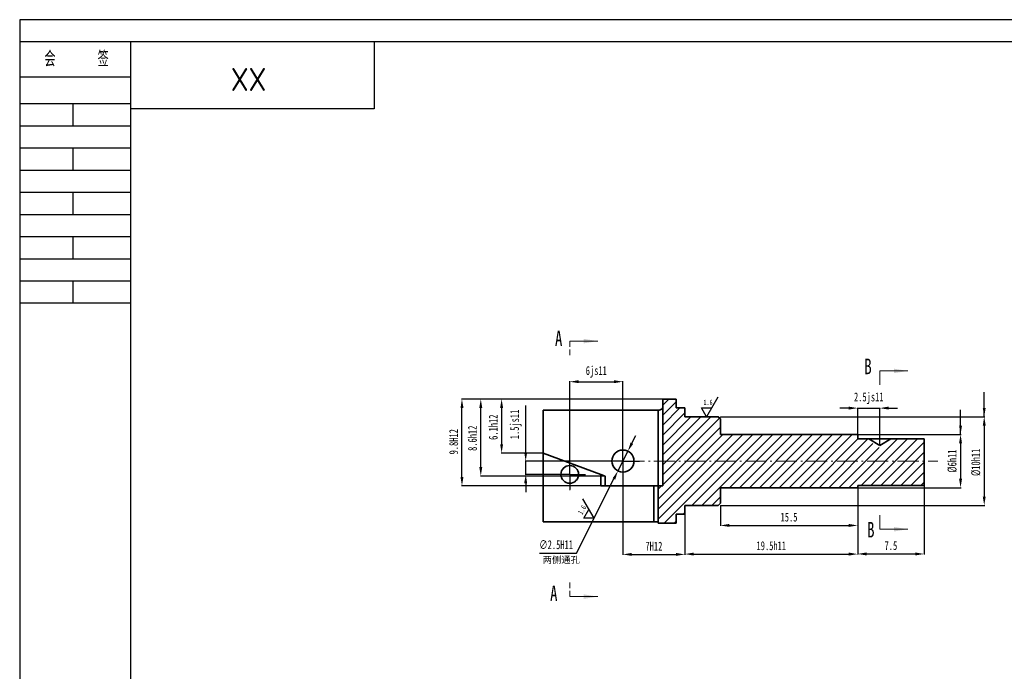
# Model space of a CAD drawing. Header units: millimetres. Extents: x -33921 to -29933, y -26486 to -26076.
# Tile 29 of 34: x -31312 to -31090, y -26225 to -26078. Entities that reach past the tile are written whole.
import ezdxf

# ---------------------------------------------------------------- set-up
doc = ezdxf.new("R2010")
doc.units = ezdxf.units.MM
doc.linetypes.add('GEN7A', pattern=[6.875, 4.75, -0.875, 0.375, -0.875])
doc.linetypes.add('HIDDEN', pattern=[1.905, 1.27, -0.635])
doc.layers.add('尺寸', color=7, linetype='Continuous')
doc.layers.add('特别说明', color=3, linetype='Continuous')
doc.layers.add('尺寸线', color=5, linetype='Continuous', lineweight=15)
doc.styles.add('SLDTEXTSTYLE5', font='TXT', dxfattribs={"width": 0.7})
doc.styles.get("Standard").update_dxf_attribs({"font": 'arial.ttf', "height": 1})
doc.styles.add('图框文字', font='gbenor.shx', dxfattribs={"bigfont": 'gbcbig.shx'})
doc.styles.add('绘图文字5', font='gbenor.shx', dxfattribs={"bigfont": 'gbcbig.shx'})
doc.dimstyles.new('2-1', dxfattribs={"dimtxt": 2, "dimasz": 2, "dimexe": 0.1, "dimexo": 0.05, "dimgap": 0.875, "dimtad": 1, "dimtoh": 1, "dimlfac": 0.5, "dimrnd": 1e-09, "dimzin": 12, "dimdsep": 46, "dimtxsty": 'SLDTEXTSTYLE5', "dimcen": 0.09, "dimclrd": 5, "dimclre": 5, "dimclrt": 5, "dimadec": 0, "dimazin": 3, "dimtfac": 1, "dimtmove": 0, "dimatfit": 3, "dimfxl": 1, "dimfrac": 2, "dimtolj": 1, "dimtzin": 12, "dimarcsym": 0})
doc.dimstyles.new('2-1 v', dxfattribs={"dimtxt": 2, "dimasz": 2, "dimexe": 0.1, "dimexo": 0.05, "dimgap": 0.875, "dimtad": 1, "dimlfac": 0.5, "dimrnd": 1e-09, "dimzin": 12, "dimdsep": 46, "dimtxsty": 'SLDTEXTSTYLE5', "dimcen": 0.09, "dimclrd": 5, "dimclre": 5, "dimclrt": 5, "dimadec": 0, "dimazin": 3, "dimtfac": 1, "dimtmove": 0, "dimatfit": 3, "dimfxl": 1, "dimfrac": 2, "dimtolj": 1, "dimtzin": 12, "dimarcsym": 0})

# ---------------------------------------------------------------- blocks, each defined once
blk = doc.blocks.new('SW_CENTERMARKSYMBOL_0')
at = {"layer": '特别说明', "color": 0}
for q in [(0, 1.92), (-1.86, 0), (0, -2.2), (1.88, 0)]:
    blk.add_line((0, 0), q, dxfattribs=at)
blk = doc.blocks.new('SW_CENTERMARKSYMBOL_1')
at = {"layer": '特别说明', "color": 0}
for q in [(0, 1.82), (-1.71, 0), (0, -1.71), (1.8, 0)]:
    blk.add_line((0, 0), q, dxfattribs=at)
blk = doc.blocks.new('*D359')
at = {"layer": 'Defpoints', "color": 0, "transparency": 16777216}
for p in [(-31175.94, -26177.13), (-31197.87, -26180.13), (-31188.01, -26180.13)]:
    blk.add_point(p, dxfattribs=at)
at = {"layer": '尺寸线', "color": 5, "lineweight": -2, "transparency": 16777216}
for p, q in [((-31197.87, -26175.13), (-31197.87, -26164.61)), ((-31175.99, -26177.13), (-31197.97, -26177.13)), ((-31197.87, -26180.13), (-31197.87, -26177.13)), ((-31188.06, -26180.13), (-31197.97, -26180.13)), ((-31197.87, -26182.13), (-31197.87, -26184.13))]:
    blk.add_line(p, q, dxfattribs=at)
at = {"layer": '尺寸线', "color": 5, "transparency": 16777216}
for points in [[(-31198.21, -26175.13), (-31197.54, -26175.13), (-31197.87, -26177.13)], [(-31198.21, -26182.13), (-31197.54, -26182.13), (-31197.87, -26180.13)]]:
    blk.add_solid(points, dxfattribs=at)
at = {"layer": '尺寸线', "color": 5, "lineweight": 18, "transparency": 16777216, "insert": (-31200.08, -26168.87), "char_height": 2, "attachment_point": 5, "rotation": 90, "style": 'SLDTEXTSTYLE5'}
blk.add_mtext('\\A1;1.5js11', dxfattribs=at)
blk = doc.blocks.new('*D360')
at = {"layer": 'Defpoints', "color": 0, "transparency": 16777216}
for p in [(-31175.94, -26159.22), (-31175.94, -26177.15), (-31187.94, -26180.13)]:
    blk.add_point(p, dxfattribs=at)
at = {"layer": '尺寸线', "color": 5, "lineweight": -2, "transparency": 16777216}
for p, q in [((-31187.94, -26180.08), (-31187.94, -26159.12)), ((-31185.94, -26159.22), (-31177.94, -26159.22)), ((-31175.94, -26177.1), (-31175.94, -26159.12))]:
    blk.add_line(p, q, dxfattribs=at)
at = {"layer": '尺寸线', "color": 5, "transparency": 16777216}
for points in [[(-31185.94, -26158.88), (-31185.94, -26159.55), (-31187.94, -26159.22)], [(-31177.94, -26158.88), (-31177.94, -26159.55), (-31175.94, -26159.22)]]:
    blk.add_solid(points, dxfattribs=at)
at = {"layer": '尺寸线', "color": 5, "lineweight": 18, "transparency": 16777216, "insert": (-31181.94, -26157.01), "char_height": 2, "attachment_point": 5, "style": 'SLDTEXTSTYLE5'}
blk.add_mtext('\\A1;6js11', dxfattribs=at)
blk = doc.blocks.new('*D313')
at = {"layer": 'Defpoints', "color": 0, "transparency": 16777216}
for p in [(-31153.94, -26167.13), (-31153.94, -26187.13), (-31094.38, -26187.13)]:
    blk.add_point(p, dxfattribs=at)
at = {"layer": '尺寸线', "color": 5, "lineweight": -2, "transparency": 16777216}
for p, q in [((-31153.89, -26167.13), (-31094.28, -26167.13)), ((-31094.38, -26169.13), (-31094.38, -26185.13)), ((-31153.89, -26187.13), (-31094.28, -26187.13))]:
    blk.add_line(p, q, dxfattribs=at)
at = {"layer": '尺寸线', "color": 5, "transparency": 16777216}
for points in [[(-31094.71, -26169.13), (-31094.05, -26169.13), (-31094.38, -26167.13)], [(-31094.71, -26185.13), (-31094.05, -26185.13), (-31094.38, -26187.13)]]:
    blk.add_solid(points, dxfattribs=at)
at = {"layer": '尺寸线', "color": 5, "lineweight": 18, "transparency": 16777216, "insert": (-31096.26, -26177.41), "char_height": 2, "attachment_point": 5, "rotation": 90, "style": 'SLDTEXTSTYLE5'}
blk.add_mtext('\\A1;%%C10h11', dxfattribs=at)
blk = doc.blocks.new('*D314')
at = {"layer": 'Defpoints', "color": 0, "transparency": 16777216}
for p in [(-31122.94, -26171.13), (-31122.94, -26183.13), (-31099.72, -26183.13)]:
    blk.add_point(p, dxfattribs=at)
at = {"layer": '尺寸线', "color": 5, "lineweight": -2, "transparency": 16777216}
for p, q in [((-31122.89, -26171.13), (-31099.62, -26171.13)), ((-31099.72, -26173.13), (-31099.72, -26181.13)), ((-31122.89, -26183.13), (-31099.62, -26183.13))]:
    blk.add_line(p, q, dxfattribs=at)
at = {"layer": '尺寸线', "color": 5, "transparency": 16777216}
for points in [[(-31100.06, -26173.13), (-31099.39, -26173.13), (-31099.72, -26171.13)], [(-31100.06, -26181.13), (-31099.39, -26181.13), (-31099.72, -26183.13)]]:
    blk.add_solid(points, dxfattribs=at)
at = {"layer": '尺寸线', "color": 5, "lineweight": 18, "transparency": 16777216, "insert": (-31101.6, -26177.13), "char_height": 2, "attachment_point": 5, "rotation": 90, "style": 'SLDTEXTSTYLE5'}
blk.add_mtext('\\A1;%%C6h11', dxfattribs=at)
blk = doc.blocks.new('*D315')
at = {"layer": 'Defpoints', "color": 0, "transparency": 16777216}
for p in [(-31117.94, -26165.18), (-31122.94, -26172.13), (-31117.94, -26173.57)]:
    blk.add_point(p, dxfattribs=at)
at = {"layer": '尺寸线', "color": 5, "lineweight": -2, "transparency": 16777216}
for p, q in [((-31124.94, -26165.18), (-31126.94, -26165.18)), ((-31122.94, -26172.08), (-31122.94, -26165.08)), ((-31122.94, -26165.18), (-31117.94, -26165.18)), ((-31117.94, -26173.52), (-31117.94, -26165.08)), ((-31115.94, -26165.18), (-31113.94, -26165.18))]:
    blk.add_line(p, q, dxfattribs=at)
at = {"layer": '尺寸线', "color": 5, "transparency": 16777216}
for points in [[(-31124.94, -26164.84), (-31124.94, -26165.51), (-31122.94, -26165.18)], [(-31115.94, -26164.84), (-31115.94, -26165.51), (-31117.94, -26165.18)]]:
    blk.add_solid(points, dxfattribs=at)
at = {"layer": '尺寸线', "color": 5, "lineweight": 18, "transparency": 16777216, "insert": (-31120.44, -26162.97), "char_height": 2, "attachment_point": 5, "style": 'SLDTEXTSTYLE5'}
blk.add_mtext('\\A1;2.5js11', dxfattribs=at)
blk = doc.blocks.new('*D316')
at = {"layer": 'Defpoints', "color": 0, "transparency": 16777216}
for p in [(-31122.94, -26183.13), (-31153.94, -26187.13), (-31122.94, -26191.65)]:
    blk.add_point(p, dxfattribs=at)
at = {"layer": '尺寸线', "color": 5, "lineweight": -2, "transparency": 16777216}
for p, q in [((-31122.94, -26183.18), (-31122.94, -26191.75)), ((-31153.94, -26187.18), (-31153.94, -26191.75)), ((-31151.94, -26191.65), (-31124.94, -26191.65))]:
    blk.add_line(p, q, dxfattribs=at)
at = {"layer": '尺寸线', "color": 5, "transparency": 16777216}
for points in [[(-31151.94, -26191.32), (-31151.94, -26191.98), (-31153.94, -26191.65)], [(-31124.94, -26191.32), (-31124.94, -26191.98), (-31122.94, -26191.65)]]:
    blk.add_solid(points, dxfattribs=at)
at = {"layer": '尺寸线', "color": 5, "lineweight": 18, "transparency": 16777216, "insert": (-31138.44, -26189.78), "char_height": 2, "attachment_point": 5, "style": 'SLDTEXTSTYLE5'}
blk.add_mtext('\\A1;15.5', dxfattribs=at)
blk = doc.blocks.new('*D317')
at = {"layer": 'Defpoints', "color": 0, "transparency": 16777216}
for p in [(-31122.94, -26182.88), (-31107.94, -26182.63), (-31107.94, -26198.09)]:
    blk.add_point(p, dxfattribs=at)
at = {"layer": '尺寸线', "color": 5, "lineweight": -2, "transparency": 16777216}
for p, q in [((-31122.94, -26182.93), (-31122.94, -26198.19)), ((-31107.94, -26182.68), (-31107.94, -26198.19)), ((-31120.94, -26198.09), (-31109.94, -26198.09))]:
    blk.add_line(p, q, dxfattribs=at)
at = {"layer": '尺寸线', "color": 5, "transparency": 16777216}
for points in [[(-31120.94, -26197.75), (-31120.94, -26198.42), (-31122.94, -26198.09)], [(-31109.94, -26197.75), (-31109.94, -26198.42), (-31107.94, -26198.09)]]:
    blk.add_solid(points, dxfattribs=at)
at = {"layer": '尺寸线', "color": 5, "lineweight": 18, "transparency": 16777216, "insert": (-31115.44, -26196.21), "char_height": 2, "attachment_point": 5, "style": 'SLDTEXTSTYLE5'}
blk.add_mtext('\\A1;7.5', dxfattribs=at)
blk = doc.blocks.new('*D318')
at = {"layer": 'Defpoints', "color": 0, "transparency": 16777216}
for p in [(-31122.94, -26182.88), (-31161.94, -26187.13), (-31122.94, -26198.12)]:
    blk.add_point(p, dxfattribs=at)
at = {"layer": '尺寸线', "color": 5, "lineweight": -2, "transparency": 16777216}
for p, q in [((-31122.94, -26182.93), (-31122.94, -26198.22)), ((-31161.94, -26187.18), (-31161.94, -26198.22)), ((-31159.94, -26198.12), (-31124.94, -26198.12))]:
    blk.add_line(p, q, dxfattribs=at)
at = {"layer": '尺寸线', "color": 5, "transparency": 16777216}
for points in [[(-31159.94, -26197.78), (-31159.94, -26198.45), (-31161.94, -26198.12)], [(-31124.94, -26197.78), (-31124.94, -26198.45), (-31122.94, -26198.12)]]:
    blk.add_solid(points, dxfattribs=at)
at = {"layer": '尺寸线', "color": 5, "lineweight": 18, "transparency": 16777216, "insert": (-31142.44, -26196.24), "char_height": 2, "attachment_point": 5, "style": 'SLDTEXTSTYLE5'}
blk.add_mtext('\\A1;19.5h11', dxfattribs=at)
blk = doc.blocks.new('*D319')
at = {"layer": 'Defpoints', "color": 0, "transparency": 16777216}
for p in [(-31174.81, -26174.9), (-31177.06, -26179.36)]:
    blk.add_point(p, dxfattribs=at)
at = {"layer": '尺寸线', "color": 5, "lineweight": -2, "transparency": 16777216}
for p, q in [((-31173.91, -26173.11), (-31173.01, -26171.33)), ((-31174.81, -26174.9), (-31177.06, -26179.36)), ((-31186.4, -26197.88), (-31177.96, -26181.15)), ((-31194.74, -26197.88), (-31186.4, -26197.88))]:
    blk.add_line(p, q, dxfattribs=at)
at = {"layer": '尺寸线', "color": 5, "transparency": 16777216}
for points in [[(-31174.21, -26172.96), (-31173.61, -26173.26), (-31174.81, -26174.9)], [(-31178.26, -26181), (-31177.67, -26181.3), (-31177.06, -26179.36)]]:
    blk.add_solid(points, dxfattribs=at)
at = {"layer": '尺寸线', "color": 5, "lineweight": 18, "transparency": 16777216, "insert": (-31191.01, -26196.01), "char_height": 2, "attachment_point": 5, "style": 'SLDTEXTSTYLE5'}
blk.add_mtext('\\A1;∅2.5H11', dxfattribs=at)
blk = doc.blocks.new('*D320')
at = {"layer": 'Defpoints', "color": 0, "transparency": 16777216}
for p in [(-31175.94, -26177.13), (-31161.94, -26189.13), (-31161.94, -26198.19)]:
    blk.add_point(p, dxfattribs=at)
at = {"layer": '尺寸线', "color": 5, "lineweight": -2, "transparency": 16777216}
for p, q in [((-31175.94, -26177.18), (-31175.94, -26198.29)), ((-31161.94, -26189.18), (-31161.94, -26198.29)), ((-31173.94, -26198.19), (-31163.94, -26198.19))]:
    blk.add_line(p, q, dxfattribs=at)
at = {"layer": '尺寸线', "color": 5, "transparency": 16777216}
for points in [[(-31173.94, -26197.86), (-31173.94, -26198.52), (-31175.94, -26198.19)], [(-31163.94, -26197.86), (-31163.94, -26198.52), (-31161.94, -26198.19)]]:
    blk.add_solid(points, dxfattribs=at)
at = {"layer": '尺寸线', "color": 5, "lineweight": 18, "transparency": 16777216, "insert": (-31168.94, -26196.31), "char_height": 2, "attachment_point": 5, "style": 'SLDTEXTSTYLE5'}
blk.add_mtext('\\A1;7H12', dxfattribs=at)
blk = doc.blocks.new('*D321')
at = {"layer": 'Defpoints', "color": 0, "transparency": 16777216}
for p in [(-31212.26, -26163.13), (-31166.94, -26163.13), (-31166.94, -26182.73)]:
    blk.add_point(p, dxfattribs=at)
at = {"layer": '尺寸线', "color": 5, "lineweight": -2, "transparency": 16777216}
for p, q in [((-31166.99, -26163.13), (-31212.36, -26163.13)), ((-31212.26, -26180.73), (-31212.26, -26165.13)), ((-31166.99, -26182.73), (-31212.36, -26182.73))]:
    blk.add_line(p, q, dxfattribs=at)
at = {"layer": '尺寸线', "color": 5, "transparency": 16777216}
for points in [[(-31212.59, -26165.13), (-31211.92, -26165.13), (-31212.26, -26163.13)], [(-31212.59, -26180.73), (-31211.92, -26180.73), (-31212.26, -26182.73)]]:
    blk.add_solid(points, dxfattribs=at)
at = {"layer": '尺寸线', "color": 5, "lineweight": 18, "transparency": 16777216, "insert": (-31214.13, -26172.77), "char_height": 2, "attachment_point": 5, "rotation": 90, "style": 'SLDTEXTSTYLE5'}
blk.add_mtext('\\A1;9.8H12', dxfattribs=at)
blk = doc.blocks.new('*D322')
at = {"layer": 'Defpoints', "color": 0, "transparency": 16777216}
for p in [(-31208.01, -26163.13), (-31166.94, -26163.13), (-31179.94, -26180.5)]:
    blk.add_point(p, dxfattribs=at)
at = {"layer": '尺寸线', "color": 5, "lineweight": -2, "transparency": 16777216}
for p, q in [((-31166.99, -26163.13), (-31208.11, -26163.13)), ((-31208.01, -26178.5), (-31208.01, -26165.13)), ((-31179.99, -26180.5), (-31208.11, -26180.5))]:
    blk.add_line(p, q, dxfattribs=at)
at = {"layer": '尺寸线', "color": 5, "transparency": 16777216}
for points in [[(-31208.35, -26165.13), (-31207.68, -26165.13), (-31208.01, -26163.13)], [(-31208.35, -26178.5), (-31207.68, -26178.5), (-31208.01, -26180.5)]]:
    blk.add_solid(points, dxfattribs=at)
at = {"layer": '尺寸线', "color": 5, "lineweight": 18, "transparency": 16777216, "insert": (-31209.89, -26171.98), "char_height": 2, "attachment_point": 5, "rotation": 90, "style": 'SLDTEXTSTYLE5'}
blk.add_mtext('\\A1;8.6h12', dxfattribs=at)
blk = doc.blocks.new('*D323')
at = {"layer": 'Defpoints', "color": 0, "transparency": 16777216}
for p in [(-31166.94, -26163.13), (-31203.31, -26175.33), (-31193.94, -26175.33)]:
    blk.add_point(p, dxfattribs=at)
at = {"layer": '尺寸线', "color": 5, "lineweight": -2, "transparency": 16777216}
for p, q in [((-31166.99, -26163.13), (-31203.41, -26163.13)), ((-31203.31, -26165.13), (-31203.31, -26173.33)), ((-31193.99, -26175.33), (-31203.41, -26175.33))]:
    blk.add_line(p, q, dxfattribs=at)
at = {"layer": '尺寸线', "color": 5, "transparency": 16777216}
for points in [[(-31203.64, -26165.13), (-31202.98, -26165.13), (-31203.31, -26163.13)], [(-31203.64, -26173.33), (-31202.98, -26173.33), (-31203.31, -26175.33)]]:
    blk.add_solid(points, dxfattribs=at)
at = {"layer": '尺寸线', "color": 5, "lineweight": 18, "transparency": 16777216, "insert": (-31205.19, -26169.49), "char_height": 2, "attachment_point": 5, "rotation": 90, "style": 'SLDTEXTSTYLE5'}
blk.add_mtext('\\A1;6.1h12', dxfattribs=at)

msp = doc.modelspace()

# ---------------------------------------------------------------- hatches: boundary and pattern name
at = {"layer": '尺寸', "linetype": 'Continuous', "lineweight": 18}
h = msp.add_hatch(dxfattribs=at)
h.set_pattern_fill('ANSI31', color=5, scale=0.5, style=0)
h.set_pattern_definition([(45, (-64.3338, 1601.9168), (-1.122532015, 1.122532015), [])])
h.paths.add_polyline_path([(-31166.938, -26182.7313), (-31167.938, -26182.7313), (-31167.938, -26191.1313), (-31163.938, -26191.1313), (-31163.938, -26189.1313), (-31161.938, -26189.1313), (-31161.938, -26187.1313), (-31153.938, -26187.1313), (-31153.938, -26183.1313), (-31122.938, -26183.1313), (-31122.938, -26182.6313), (-31107.938, -26182.6313), (-31107.938, -26172.1313), (-31115.438, -26172.1313), (-31115.438, -26172.6292), (-31117.938, -26174.1313), (-31120.438, -26172.6292), (-31120.438, -26172.1313), (-31122.938, -26172.1313), (-31122.938, -26171.1313), (-31153.938, -26171.1313), (-31153.938, -26167.1313), (-31161.938, -26167.1313), (-31161.938, -26165.1313), (-31163.938, -26165.1313), (-31163.938, -26163.1313), (-31166.938, -26163.1313)])

# ---------------------------------------------------------------- linework, layer by layer
at = {"color": 0, "lineweight": 30}
for p, q in [((-31287.0823, -26082.5343), (-31312.0823, -26082.5343)), ((-31287.0823, -26090.5343), (-31312.0823, -26090.5343)), ((-31287.0823, -26096.5343), (-31312.0823, -26096.5343)), ((-31287.0823, -26101.5343), (-31312.0823, -26101.5343)), ((-31287.0823, -26106.5343), (-31312.0823, -26106.5343)), ((-31287.0823, -26111.5343), (-31312.0823, -26111.5343)), ((-31287.0823, -26116.5343), (-31312.0823, -26116.5343)), ((-31287.0823, -26121.5343), (-31312.0823, -26121.5343)), ((-31287.0823, -26126.5343), (-31312.0823, -26126.5343)), ((-31287.0823, -26131.5343), (-31312.0823, -26131.5343)), ((-31287.0823, -26136.5343), (-31312.0823, -26136.5343)), ((-31287.0823, -26141.5343), (-31312.0823, -26141.5343))]:
    msp.add_line(p, q, dxfattribs=at)
at = {"lineweight": 30}
for p, q in [((-31232.0824, -26082.629), (-31232.0824, -26097.629)), ((-31232.0824, -26097.629), (-31287.0824, -26097.629))]:
    msp.add_line(p, q, dxfattribs=at)
at = {"color": 7, "linetype": 'HIDDEN', "lineweight": 18}
for p, q in [((-31187.938, -26150.0586), (-31187.938, -26153.2336)), ((-31187.938, -26207.7106), (-31187.938, -26204.5356))]:
    msp.add_line(p, q, dxfattribs=at)
at = {"color": 7, "linetype": 'Continuous', "lineweight": 18}
for p, q in [((-31187.938, -26150.0586), (-31181.588, -26150.0586)), ((-31117.938, -26156.7862), (-31111.588, -26156.7862)), ((-31117.938, -26192.5069), (-31111.588, -26192.5069)), ((-31187.938, -26207.7106), (-31181.588, -26207.7106))]:
    msp.add_line(p, q, dxfattribs=at)
at = {"color": 7, "lineweight": 18}
for p, q in [((-31117.938, -26156.7862), (-31117.938, -26159.9612)), ((-31117.938, -26192.5069), (-31117.938, -26189.3319))]:
    msp.add_line(p, q, dxfattribs=at)
at = {"color": 7, "linetype": 'Continuous', "lineweight": 35}
for p, q in [((-31166.938, -26182.7313), (-31166.938, -26163.1313)), ((-31166.938, -26163.1313), (-31163.938, -26163.1313)), ((-31163.938, -26165.1313), (-31163.938, -26163.1313)), ((-31179.938, -26165.6422), (-31193.938, -26165.6422)), ((-31193.938, -26175.3313), (-31193.938, -26165.6422)), ((-31167.938, -26165.6422), (-31179.938, -26165.6422)), ((-31167.938, -26182.7313), (-31167.938, -26165.6422)), ((-31161.938, -26165.1313), (-31163.938, -26165.1313)), ((-31161.938, -26167.1313), (-31161.938, -26165.1313)), ((-31154.438, -26167.1313), (-31161.938, -26167.1313)), ((-31154.438, -26167.1313), (-31153.938, -26167.6313)), ((-31153.938, -26171.1313), (-31153.938, -26167.6313)), ((-31122.938, -26171.1313), (-31153.938, -26171.1313)), ((-31122.938, -26171.1313), (-31122.938, -26172.1313)), ((-31122.938, -26172.1313), (-31120.438, -26172.1313)), ((-31118.938, -26172.1313), (-31120.438, -26172.1313)), ((-31117.938, -26173.6249), (-31120.4238, -26172.1313)), ((-31115.438, -26172.1313), (-31118.938, -26172.1313)), ((-31115.4523, -26172.1313), (-31117.938, -26173.6249)), ((-31115.438, -26172.1313), (-31107.938, -26172.1313)), ((-31107.938, -26182.6313), (-31107.938, -26172.1313)), ((-31193.938, -26190.8061), (-31193.938, -26175.3313)), ((-31180.938, -26180.1313), (-31193.938, -26175.3313)), ((-31180.938, -26182.7313), (-31180.938, -26180.1313)), ((-31180.938, -26180.1313), (-31179.938, -26180.5006)), ((-31179.938, -26180.5006), (-31179.938, -26182.7313)), ((-31168.938, -26182.7313), (-31180.938, -26182.7313)), ((-31168.938, -26190.8061), (-31168.938, -26182.7313)), ((-31168.938, -26182.7313), (-31167.938, -26182.7313)), ((-31167.938, -26182.7313), (-31167.938, -26191.1313)), ((-31166.938, -26182.7313), (-31167.938, -26182.7313)), ((-31153.938, -26183.1313), (-31122.938, -26183.1313)), ((-31153.938, -26186.6313), (-31153.938, -26183.1313)), ((-31107.938, -26182.6313), (-31122.938, -26182.6313)), ((-31122.938, -26182.6313), (-31122.938, -26183.1313)), ((-31161.938, -26187.1313), (-31154.438, -26187.1313)), ((-31161.938, -26189.1313), (-31161.938, -26187.1313)), ((-31153.938, -26186.6313), (-31154.438, -26187.1313)), ((-31163.938, -26189.1313), (-31161.938, -26189.1313)), ((-31163.938, -26191.1313), (-31163.938, -26189.1313)), ((-31179.938, -26190.8061), (-31193.938, -26190.8061)), ((-31168.938, -26190.8061), (-31179.938, -26190.8061)), ((-31163.938, -26191.1313), (-31167.938, -26191.1313))]:
    msp.add_line(p, q, dxfattribs=at)
at = {"lineweight": 30}
for points in [[(-31312.0823, -26374.5343), (-30892.0823, -26374.5343), (-30892.0823, -26077.5343), (-31312.0823, -26077.5343)], [(-31287.0823, -26369.5343), (-30897.0823, -26369.5343), (-30897.0823, -26082.5343), (-31287.0823, -26082.5343)]]:
    msp.add_lwpolyline(points, close=True, dxfattribs=at)
at = {"color": 0, "lineweight": 30}
for points in [[(-31300.0823, -26096.5343), (-31300.0823, -26101.5343)], [(-31300.0823, -26106.5343), (-31300.0823, -26111.5343)], [(-31300.0823, -26116.5343), (-31300.0823, -26121.5343)], [(-31300.0823, -26126.5343), (-31300.0823, -26131.5343)], [(-31300.0823, -26136.5343), (-31300.0823, -26141.5343)]]:
    msp.add_lwpolyline(points, dxfattribs=at)
for points in [[(-31154.493, -26162.7313), (-31157.0333, -26167.1313), (-31158.188, -26165.1313), (-31155.8786, -26165.1313)], [(-31185.0192, -26185.6459), (-31182.4788, -26190.0459), (-31184.7882, -26190.0459), (-31183.6335, -26188.0459)]]:
    msp.add_lwpolyline(points)
at = {"color": 7, "linetype": 'Continuous', "lineweight": 35}
for centre, radius in [((-31175.938, -26177.1313), 2.5), ((-31187.938, -26180.1313), 2)]:
    msp.add_circle(centre, radius, dxfattribs=at)
for points in [[(-31167.938, -26165.6422), (-31167.6489, -26165.6422), (-31167.3805, -26165.5502), (-31167.029, -26165.3015), (-31166.938, -26165.151), (-31166.938, -26165.007)], [(-31167.938, -26190.9877), (-31167.938, -26190.9497), (-31168.045, -26190.904), (-31168.4121, -26190.8312), (-31168.6717, -26190.8061), (-31168.938, -26190.8061)]]:
    msp.add_open_spline(points, degree=3, knots=[0, 0, 0, 0, 0.5, 0.5, 1, 1, 1, 1], dxfattribs=at)
at = {"color": 7, "linetype": 'Continuous', "lineweight": 18}
for points in [[(-31181.588, -26150.0586), (-31184.763, -26149.5506), (-31184.763, -26150.5666)], [(-31111.588, -26156.7862), (-31114.763, -26156.2782), (-31114.763, -26157.2942)], [(-31111.588, -26192.5069), (-31114.763, -26191.9989), (-31114.763, -26193.0149)], [(-31181.588, -26207.7106), (-31184.763, -26207.2026), (-31184.763, -26208.2186)]]:
    msp.add_solid(points, dxfattribs=at)
at = {"layer": '尺寸线', "color": 1, "linetype": 'GEN7A', "lineweight": 18}
for p, q in [((-31187.938, -26183.726), (-31187.938, -26176.5367)), ((-31196.4235, -26177.1313), (-31104.8552, -26177.1313)), ((-31191.0142, -26180.1313), (-31185.0131, -26180.1313))]:
    msp.add_line(p, q, dxfattribs=at)

# ---------------------------------------------------------------- block references
at = {"layer": '尺寸', "xscale": 2, "yscale": 2, "zscale": 2}
for name, p in [('SW_CENTERMARKSYMBOL_0', (-31175.938, -26177.1313)), ('SW_CENTERMARKSYMBOL_1', (-31187.938, -26180.1313))]:
    msp.add_blockref(name, p, dxfattribs=at)

# ---------------------------------------------------------------- texts
at = {"color": 0, "lineweight": 30, "style": '图框文字'}
msp.add_text('会     签', height=3.5, dxfattribs=at).set_placement((-31306.5129, -26088.1227))
at = {"color": 0, "lineweight": 30, "insert": (-31256.4168, -26093.6194), "char_height": 5.2, "width": 17.3137, "attachment_point": 1, "rotation": 180, "style": '绘图文字5'}
msp.add_mtext('XX', dxfattribs=at)
at = {"color": 7, "linetype": 'Continuous', "attachment_point": 1, "style": 'SLDTEXTSTYLE5'}
for s, insert, char_height in [('A', (-31191.2622, -26147.6803), 3.5), ('B', (-31121.4398, -26154.0217), 3.5), ('1.6', (-31157.7491, -26163.2729), 1.2), ('B', (-31120.8092, -26190.8631), 3.5), ('A', (-31192.3656, -26205.2245), 3.5)]:
    msp.add_mtext(s, dxfattribs=dict(at, insert=insert, char_height=char_height))
at = {"color": 7, "linetype": 'Continuous', "insert": (-31186.1782, -26188.7366), "char_height": 1.2, "attachment_point": 1, "rotation": 60, "style": 'SLDTEXTSTYLE5'}
msp.add_mtext('1.6', dxfattribs=at)
at = {"layer": '尺寸线', "lineweight": 18, "insert": (-31194.0418, -26198.6601), "char_height": 1.5, "attachment_point": 1}
msp.add_mtext_dynamic_manual_height_columns('{\\fSimSun|b0|i0|c134|p2;两侧通孔}', width=15.13103, gutter_width=5, heights=[0], dxfattribs=at)

# ---------------------------------------------------------------- dimensions: what is measured, and where the dimension line sits
at = {"layer": '尺寸线', "lineweight": 18}
for base, p1, p2, text, dimstyle, picture, middle in [((-31175.938, -26159.2169), (-31187.938, -26180.1313), (-31175.938, -26177.1461), '<>js11', '2-1 v', '*D360', (-31181.938, -26157.0086)), ((-31161.938, -26198.1891), (-31175.938, -26177.1313), (-31161.938, -26189.1313), '<>H12', '2-1', '*D320', (-31168.938, -26196.3141)), ((-31122.938, -26198.1152), (-31161.938, -26187.1313), (-31122.938, -26182.8797), '<>h11', '2-1 v', '*D318', (-31142.438, -26196.2402))]:
    dim = msp.add_linear_dim(base=base, p1=p1, p2=p2, text=text, dimstyle=dimstyle, dxfattribs=at)
    dim.commit()
    dim.dimension.update_dxf_attribs({"geometry": picture, "text_midpoint": middle})
for base, p1, p2, text, dimstyle, picture, middle in [((-31212.2554, -26163.1313), (-31166.938, -26182.7313), (-31166.938, -26163.1313), '<>H12', '2-1', '*D321', (-31212.2554, -26172.7704)), ((-31208.0141, -26163.132), (-31179.938, -26180.5006), (-31166.938, -26163.132), '8.6h12', '2-1', '*D322', (-31208.0141, -26171.9774)), ((-31203.3105, -26175.3313), (-31166.938, -26163.1313), (-31193.938, -26175.3313), '<>h12', '2-1', '*D323', (-31203.3105, -26169.4879)), ((-31197.8735, -26180.1313), (-31175.938, -26177.1313), (-31188.0137, -26180.1313), '<>js11', '2-1 v', '*D359', (-31197.8735, -26168.873)), ((-31094.3804, -26187.1313), (-31153.938, -26167.1313), (-31153.938, -26187.1313), '%%C<>h11', '2-1 v', '*D313', (-31094.3804, -26177.4054))]:
    dim = msp.add_linear_dim(base=base, p1=p1, p2=p2, angle=90, text=text, dimstyle=dimstyle, dxfattribs=at)
    dim.commit()
    dim.dimension.update_dxf_attribs({"geometry": picture, "text_midpoint": middle, "dimtype": 160})
dim = msp.add_linear_dim(base=(-31117.938, -26165.1756), p1=(-31122.938, -26172.1313), p2=(-31117.938, -26173.5656), text='<>js11', dimstyle='2-1 v', dxfattribs=at)
dim.commit()
dim.dimension.update_dxf_attribs({"geometry": '*D315', "text_midpoint": (-31120.438, -26165.1756), "dimtype": 160})
dim = msp.add_diameter_dim_2p(p1=(-31174.8124, -26174.8991), p2=(-31177.0637, -26179.3636), text='<>H11', dimstyle='2-1', dxfattribs=at)
dim.commit()
dim.dimension.update_dxf_attribs({"geometry": '*D319', "text_midpoint": (-31191.0108, -26197.8834), "dimtype": 163})
dim = msp.add_linear_dim(base=(-31099.725, -26183.1313), p1=(-31122.938, -26171.1313), p2=(-31122.938, -26183.1313), angle=90, text='%%C<>h11', dimstyle='2-1 v', dxfattribs=at)
dim.commit()
dim.dimension.update_dxf_attribs({"geometry": '*D314', "text_midpoint": (-31101.6, -26177.1313)})
dim = msp.add_linear_dim(base=(-31122.938, -26191.6508), p1=(-31153.938, -26187.1313), p2=(-31122.938, -26183.1313), dimstyle='2-1 v', dxfattribs=at)
dim.commit()
dim.dimension.update_dxf_attribs({"geometry": '*D316', "text_midpoint": (-31138.438, -26189.7758)})
dim = msp.add_linear_dim(base=(-31107.938, -26198.086), p1=(-31122.938, -26182.8813), p2=(-31107.938, -26182.6313), dimstyle='2-1 v', dxfattribs=at)
dim.commit()
dim.dimension.update_dxf_attribs({"geometry": '*D317', "text_midpoint": (-31115.438, -26198.086), "dimtype": 160})

# ---------------------------------------------------------------- leaders
for points in [[(-31094.3804, -26167.1313), (-31094.3804, -26161.5949)], [(-31099.725, -26171.1313), (-31099.725, -26165.5949)]]:
    msp.add_leader(points, dimstyle='2-1 v', override={"dimgap": 0.875, "dimtad": 0}, dxfattribs=at)

doc.saveas('drawing.dxf')
